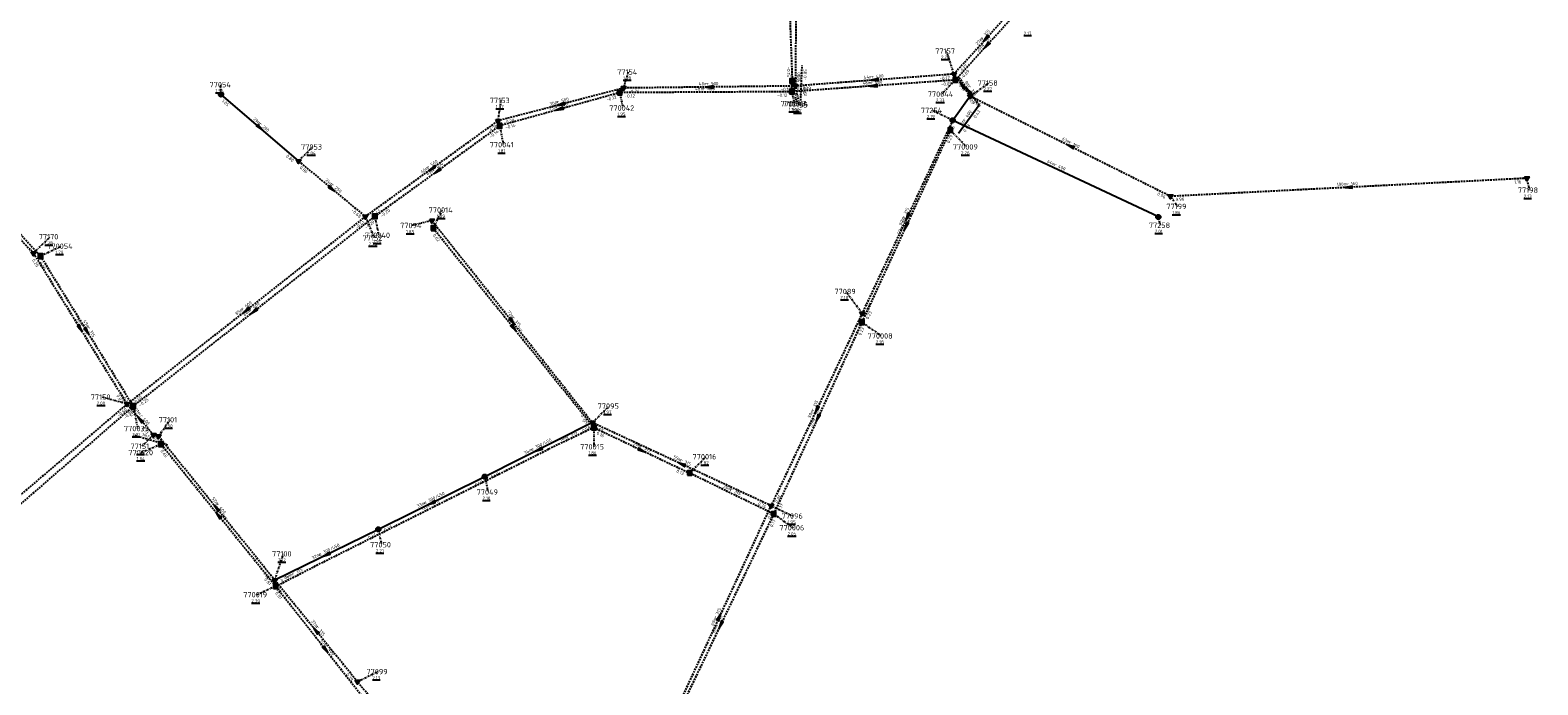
# Model space of a CAD drawing. Extents: x 188323 to 208361, y 565368 to 574910.
# Tile 255 of 256: x 202987 to 203408, y 573415 to 573598. Entities that reach past the tile are written whole.
import ezdxf

# ---------------------------------------------------------------- set-up
doc = ezdxf.new("R2010")
doc.units = 0
doc.linetypes.add('DASHDOT', pattern=[1, 0.5, -0.25, 0, -0.25])
doc.linetypes.add('DASHED', pattern=[0.75, 0.5, -0.25])
doc.layers.get('0').update_dxf_attribs({"linetype": 'CONTINUOUS'})
for name, color, linetype in [('RIO-AFM', 7, 'CONTINUOUS'), ('RIO-BOK', 7, 'CONTINUOUS'), ('RIO-DET', 7, 'CONTINUOUS'), ('RIO-KNP', 7, 'CONTINUOUS'), ('RIO-KNR', 7, 'CONTINUOUS'), ('RIO-LAG_0B', 7, 'CONTINUOUS'), ('RIO-LAG_1B', 7, 'DASHED'), ('RIO-LAG_2B', 7, 'DASHED'), ('RIO-LEN', 7, 'CONTINUOUS'), ('RIO-MVD', 1, 'CONTINUOUS'), ('RIO-VRB', 6, 'DASHDOT'), ('RIO-VRH', 7, 'CONTINUOUS')]:
    doc.layers.add(name, color=color, linetype=linetype)
doc.styles.add('RIO-TXT', font='isocp.shx')

# ---------------------------------------------------------------- blocks, each defined once
blk = doc.blocks.new('L_VHR')
blk.add_lwpolyline([(-0.5, 0), (0.5, 0), (-0.5, 0.15), (-0.5, -0.15), (0.5, 0)])
blk = doc.blocks.new('K_IPR')
blk.add_lwpolyline([(-0.5, -0.5), (0.5, -0.5), (0.5, 0.5), (-0.5, 0.5)], close=True)
blk.add_solid([(-0.5, 0.5), (0.5, 0.5), (-0.5, -0.5), (0.5, -0.5)])
at = {"style": 'RIO-TXT', "flags": 1}
blk.add_attdef('KNOOPNAAM', (2, 2), '', height=1, dxfattribs=at)
blk = doc.blocks.new('K_FIC')
blk.add_circle((0, 0), 0.0625)
at = {"style": 'RIO-TXT', "flags": 1}
blk.add_attdef('KNOOPNAAM', (2, 2), '', height=1, dxfattribs=at)
blk = doc.blocks.new('K_IPG')
blk.add_circle((0, 0), 0.5)
for points in [[(0, 0), (-0.5, 0), (-0.433013, 0.25)], [(0, 0), (-0.433013, -0.25), (-0.5, 0)], [(0, 0), (-0.433013, 0.25), (-0.25, 0.433013)], [(0, 0), (-0.25, -0.433013), (-0.433013, -0.25)], [(0, 0), (-0.25, 0.433013), (0, 0.5)], [(0, 0), (0, -0.5), (-0.25, -0.433013)], [(0, 0), (0, 0.5), (0.25, 0.433013)], [(0, 0), (0.25, 0.433013), (0.433013, 0.25)], [(0, 0), (0.433013, 0.25), (0.5, 0)], [(0, 0), (0.5, 0), (0.433013, -0.25)], [(0, 0), (0.433013, -0.25), (0.25, -0.433013)], [(0, 0), (0.25, -0.433013), (0, -0.5)]]:
    blk.add_solid(points)
at = {"style": 'RIO-TXT', "flags": 1}
blk.add_attdef('KNOOPNAAM', (2, 2), '', height=1, dxfattribs=at)
blk = doc.blocks.new('K_IPD')
blk.add_lwpolyline([(-0.496027, 0.307994), (0.503973, 0.307994), (0.003973, -0.558031)], close=True)
blk.add_solid([(-0.496027, 0.307994), (0.503973, 0.307994), (0.003973, -0.558031)])
at = {"style": 'RIO-TXT', "flags": 1}
blk.add_attdef('KNOOPNAAM', (2, 2), '', height=1, dxfattribs=at)
blk = doc.blocks.new('1191_06______770043____770064_')
at = {"layer": 'RIO-LAG_1B'}
blk.add_line((0, 0), (0.399, 9.812), dxfattribs=at)
at = {"layer": 'RIO-AFM', "style": 'RIO-TXT'}
blk.add_text('r 400', height=0.9, rotation=87.6618, dxfattribs=at).set_placement((-0.3439, 3.8472))
at = {"layer": 'RIO-BOK', "style": 'RIO-TXT'}
for p in [(1.6313, 5.6581), (1.4557, 1.3417)]:
    blk.add_text('-0.85', height=0.9, rotation=87.6618, dxfattribs=at).set_placement(p)
at = {"layer": 'RIO-LEN', "style": 'RIO-TXT'}
blk.add_text('3m', height=0.9, rotation=87.6618, dxfattribs=at).set_placement((-0.4098, 2.2286))
blk = doc.blocks.new('1214_06______77101_____77151_')
at = {"layer": 'RIO-LAG_2B'}
blk.add_line((0, 0), (-9.434, 2.731), dxfattribs=at)
at = {"layer": 'RIO-AFM', "style": 'RIO-TXT'}
blk.add_text('r 400', height=0.9, rotation=343.8371, dxfattribs=at).set_placement((-5.6153, 2.1472))
at = {"layer": 'RIO-LEN', "style": 'RIO-TXT'}
blk.add_text('1m', height=0.9, rotation=343.8371, dxfattribs=at).set_placement((-7.1715, 2.5973))
blk = doc.blocks.new('1225_06______77158_____77157_')
at = {"layer": 'RIO-LAG_2B'}
blk.add_line((0, 0), (-5.776, 7.942), dxfattribs=at)
at = {"layer": 'RIO-VRH', "xscale": 2, "yscale": 2, "zscale": 2, "rotation": 126.0109}
blk.add_blockref('L_VHR', (-2.888, 3.971), dxfattribs=at)
at = {"layer": 'RIO-AFM', "style": 'RIO-TXT'}
blk.add_text('r 315', height=0.9, rotation=306.0109, dxfattribs=at).set_placement((-3.1182, 5.1392))
at = {"layer": 'RIO-BOK', "style": 'RIO-TXT'}
for s, p in [('-0.17', (-6.0844, 5.9864)), ('0.26', (-3.2249, 2.0567))]:
    blk.add_text(s, height=0.9, rotation=306.0109, dxfattribs=at).set_placement(p)
at = {"layer": 'RIO-LEN', "style": 'RIO-TXT'}
blk.add_text('8m', height=0.9, rotation=306.0109, dxfattribs=at).set_placement((-4.0714, 6.4491))
blk = doc.blocks.new('1226_06______77158_____77254_')
at = {"layer": 'RIO-LAG_0B'}
blk.add_line((0, 0), (-5.78, -7.941), dxfattribs=at)
at = {"layer": 'RIO-AFM', "style": 'RIO-TXT'}
blk.add_text('r 400', height=0.9, rotation=413.9265, dxfattribs=at).set_placement((-3.9311, -4.5491))
at = {"layer": 'RIO-BOK', "style": 'RIO-TXT'}
for p in [(-0.965, -3.7015), (-3.8244, -7.6325)]:
    blk.add_text('0.43', height=0.9, rotation=413.9265, dxfattribs=at).set_placement(p)
at = {"layer": 'RIO-LEN', "style": 'RIO-TXT'}
blk.add_text('8m', height=0.9, rotation=413.9265, dxfattribs=at).set_placement((-4.884, -5.8592))

msp = doc.modelspace()

# ---------------------------------------------------------------- linework, layer by layer
at = {"layer": 'RIO-LAG_0B'}
for p, q in [((203039.904, 573580.224), (203061.6, 573561.6)), ((203249.376, 573579.712), (203244.496, 573572.992)), ((203302, 573545.984), (203244.496, 573572.992)), ((203143.76, 573488.512), (203113.696, 573473.408)), ((203113.696, 573473.408), (203083.904, 573458.688)), ((203083.904, 573458.688), (203054.96, 573444.48))]:
    msp.add_line(p, q, dxfattribs=at)
at = {"layer": 'RIO-LAG_1B'}
for p, q in [((203262.832, 573603.584), (203245.248, 573584.256)), ((203245.248, 573584.256), (203199.504, 573580.992)), ((203199.504, 573580.992), (203199.616, 573583.936)), ((203151.392, 573580.736), (203117.824, 573571.456)), ((203199.504, 573580.992), (203151.392, 573580.736)), ((203117.824, 573571.456), (203082.928, 573546.176)), ((203243.808, 573570.304), (203219.104, 573516.608)), ((202973.632, 573552.32), (202989.456, 573535.04)), ((203082.928, 573546.176), (203015.376, 573493.12)), ((203099.264, 573542.848), (203144.144, 573487.168)), ((202989.456, 573535.04), (203015.376, 573493.12)), ((203219.104, 573516.608), (203194.432, 573462.976)), ((203015.376, 573493.12), (202950.464, 573436.736)), ((203144.144, 573487.168), (203131.344, 573481.024)), ((203144.144, 573487.168), (203170.928, 573474.432)), ((203055.216, 573442.752), (203023.104, 573482.496)), ((203066.656, 573448.64), (203131.344, 573481.024)), ((203194.432, 573462.976), (203170.928, 573474.432)), ((203194.432, 573462.976), (203164.864, 573401.216)), ((203055.216, 573442.752), (203066.656, 573448.64)), ((203055.216, 573442.752), (203083.056, 573407.424))]:
    msp.add_line(p, q, dxfattribs=at)
msp.add_lwpolyline([(203193.12, 573627.52), (203198.208, 573622.784), (203199.616, 573583.936)], dxfattribs=at)
at = {"layer": 'RIO-LAG_2B'}
for p, q in [((203200.784, 573620.288), (203200.496, 573582.592)), ((203262.768, 573605.696), (203244.864, 573585.92)), ((203244.864, 573585.92), (203200.496, 573582.592)), ((203249.376, 573579.712), (203244.864, 573585.92)), ((203152.464, 573582.016), (203117.376, 573572.864)), ((203200.496, 573582.592), (203152.464, 573582.016)), ((203305.392, 573551.744), (203249.376, 573579.712)), ((203080.288, 573546.112), (203117.376, 573572.864)), ((203244.496, 573572.992), (203219.168, 573519.04)), ((203061.6, 573561.6), (203080.288, 573546.112)), ((203404.992, 573556.8), (203305.392, 573551.744)), ((202971.616, 573552.32), (202987.504, 573535.872)), ((203080.288, 573546.112), (203013.648, 573493.696)), ((203098.896, 573544.96), (203143.76, 573488.512)), ((202987.504, 573535.872), (203013.648, 573493.696)), ((203219.168, 573519.04), (203193.728, 573465.28)), ((203013.648, 573493.696), (202948.832, 573438.464)), ((203021.056, 573485.12), (203013.648, 573493.696)), ((203193.728, 573465.28), (203143.76, 573488.512)), ((203022.432, 573484.736), (203021.056, 573485.12)), ((203054.96, 573444.48), (203022.432, 573484.736)), ((203164.832, 573403.008), (203193.728, 573465.28)), ((203078.064, 573416.128), (203054.96, 573444.48)), ((203084.768, 573407.936), (203078.064, 573416.128))]:
    msp.add_line(p, q, dxfattribs=at)
at = {"layer": 'RIO-VRB'}
for p, q in [((203244.86, 573585.92), (203242.7811, 573592.3282)), ((203152.47, 573581.99), (203153.8633, 573586.5194)), ((203199.62, 573583.92), (203200.8476, 573577.6523)), ((203245.25, 573584.27), (203241.347, 573580.3147)), ((203039.9, 573580.2), (203039.8997, 573582.975)), ((203151.4, 573580.73), (203152.2806, 573576.432)), ((203199.5, 573580.97), (203200.2071, 573577.6568)), ((203200.5, 573582.61), (203201.5541, 573577.3271)), ((203249.38, 573579.7), (203254.6409, 573583.4378)), ((203117.38, 573572.86), (203118.2606, 573578.558)), ((203244.5, 573573), (203238.7908, 573575.7762)), ((203117.82, 573571.46), (203118.8741, 573566.1771)), ((203243.81, 573570.29), (203248.3572, 573565.5698)), ((203061.6, 573561.6), (203065.4874, 573565.5624)), ((203404.99, 573556.8), (203405.6971, 573553.4868)), ((203305.39, 573551.76), (203307.4271, 573548.9307)), ((203080.29, 573546.09), (203082.709, 573540.1414)), ((203082.93, 573546.15), (203083.9841, 573540.8671)), ((203099.26, 573542.84), (203101.797, 573547.9353)), ((203302, 573546), (203302.5335, 573543.6716)), ((203098.89, 573544.98), (203093.1821, 573543.6002)), ((202987.5, 573535.87), (202992.1534, 573540.4753)), ((202989.45, 573535.04), (202995.1586, 573537.818)), ((203219.16, 573519.05), (203214.611, 573525.1687)), ((203219.1, 573516.59), (203224.5194, 573512.7419)), ((203013.65, 573493.72), (203006.6821, 573495.6465)), ((203015.38, 573493.13), (203016.6076, 573486.8623)), ((203143.76, 573488.53), (203148.4134, 573493.1353)), ((203022.43, 573484.72), (203025.6918, 573489.308)), ((203144.15, 573487.14), (203144.1529, 573481.765)), ((203021.05, 573485.12), (203017.7894, 573481.931)), ((203023.11, 573482.49), (203017.85, 573480.1506)), ((203170.93, 573474.4), (203175.5834, 573479.0053)), ((203113.7, 573473.4), (203114.5806, 573469.102)), ((203193.72, 573465.28), (203199.8469, 573462.4422)), ((203194.44, 573463), (203199.8594, 573459.1519)), ((203083.9, 573458.7), (203084.7806, 573454.402)), ((203054.96, 573444.51), (203057.379, 573451.8586)), ((203055.22, 573442.78), (203049.96, 573440.4406)), ((203078.06, 573416.15), (203083.7686, 573418.928))]:
    msp.add_line(p, q, dxfattribs=at)

# ---------------------------------------------------------------- block references
at = {"layer": 'RIO-DET'}
for name, p in [('1191_06______770043____770064_', (203202, 573578.496)), ('1225_06______77158_____77157_', (203251.872, 573577.216)), ('1226_06______77158_____77254_', (203251.872, 573577.216)), ('1214_06______77101_____77151_', (203024.928, 573482.24))]:
    msp.add_blockref(name, p, dxfattribs=at)
at = {"layer": 'RIO-KNP', "xscale": 1.25, "yscale": 1.25, "zscale": 1.25}
for name, p in [('K_IPR', (203199.616, 573583.936)), ('K_IPD', (203244.864, 573585.92)), ('K_IPR', (203245.248, 573584.256)), ('K_IPG', (203039.904, 573580.224)), ('K_IPR', (203151.392, 573580.736)), ('K_IPD', (203152.464, 573582.016)), ('K_IPR', (203199.504, 573580.992)), ('K_IPD', (203200.496, 573582.592)), ('K_IPD', (203249.376, 573579.712)), ('K_IPD', (203117.376, 573572.864)), ('K_IPR', (203117.824, 573571.456)), ('K_IPG', (203244.496, 573572.992)), ('K_IPR', (203243.808, 573570.304)), ('K_IPD', (203061.6, 573561.6)), ('K_IPD', (203404.992, 573556.8)), ('K_IPD', (203305.392, 573551.744)), ('K_IPD', (203080.288, 573546.112)), ('K_IPR', (203082.928, 573546.176)), ('K_IPG', (203302, 573545.984)), ('K_IPD', (203098.896, 573544.96)), ('K_IPR', (203099.264, 573542.848)), ('K_IPD', (202987.504, 573535.872)), ('K_IPR', (202989.456, 573535.04)), ('K_IPR', (203219.104, 573516.608)), ('K_IPD', (203219.168, 573519.04)), ('K_IPD', (203013.648, 573493.696)), ('K_IPR', (203015.376, 573493.12)), ('K_IPD', (203143.76, 573488.512)), ('K_IPR', (203144.144, 573487.168)), ('K_IPD', (203021.056, 573485.12)), ('K_IPD', (203022.432, 573484.736)), ('K_IPR', (203023.104, 573482.496)), ('K_FIC', (203131.344, 573481.024)), ('K_IPG', (203113.696, 573473.408)), ('K_IPR', (203170.928, 573474.432)), ('K_IPD', (203193.728, 573465.28)), ('K_IPR', (203194.432, 573462.976)), ('K_IPG', (203083.904, 573458.688)), ('K_IPD', (203054.96, 573444.48)), ('K_FIC', (203066.656, 573448.64)), ('K_IPR', (203055.216, 573442.752)), ('K_IPD', (203078.064, 573416.128))]:
    msp.add_blockref(name, p, dxfattribs=at)
at = {"layer": 'RIO-VRH', "xscale": 2, "yscale": 2, "zscale": 2}
for p, rotation in [((203253.815, 573595.81), 227.8356), ((203254.04, 573593.92), 227.6654), ((203222.68, 573584.265), 184.2669), ((203247.12, 573582.81), 126.0109), ((203176.485, 573582.3), 180.7395), ((203222.375, 573582.62), 184.1252), ((203134.61, 573576.095), 195.431), ((203134.925, 573577.425), 194.5828), ((203050.75, 573570.9), 319.4028), ((203277.385, 573565.73), 153.4908), ((203098.835, 573559.475), 215.8166), ((203100.375, 573558.805), 215.9544), ((203070.945, 573553.845), 320.3162), ((203355.19, 573554.28), 182.8965), ((203231.83, 573546.025), 244.8343), ((203231.455, 573543.44), 245.2839), ((203046.97, 573519.905), 218.1587), ((203049.155, 573519.64), 218.1245), ((203121.325, 573516.755), 308.4851), ((203000.575, 573514.795), 301.8215), ((203002.415, 573514.085), 301.7512), ((203121.705, 573514.99), 308.8713), ((203206.44, 573492.165), 244.6734), ((203017.35, 573489.42), 130.7158), ((203206.77, 573489.795), 245.2834), ((203128.73, 573480.965), 206.7146), ((203157.54, 573480.77), 334.5608), ((203168.74, 573476.905), 155.0466), ((203098.8, 573466.05), 206.254), ((203038.695, 573464.615), 128.9781), ((203039.165, 573462.635), 128.9646), ((203069.43, 573451.605), 206.1172), ((203179.28, 573434.15), 65.1087), ((203179.65, 573432.105), 244.4122), ((203066.51, 573430.33), 129.1689), ((203069.135, 573425.09), 308.1939)]:
    msp.add_blockref('L_VHR', p, dxfattribs=dict(at, rotation=rotation))

# ---------------------------------------------------------------- texts
at = {"layer": 'RIO-AFM', "style": 'RIO-TXT'}
for s, rotation, p in [('r 315', 407.8356, (203252.8944, 573595.5501)), ('r 315', 407.6654, (203253.1189, 573593.6628)), ('r 500', 360.7395, (203175.6682, 573582.8042)), ('r 400', 364.1252, (203221.5294, 573583.0744)), ('r 400', 364.2669, (203221.8336, 573584.7169)), ('r 400', 360.2859, (203174.6369, 573581.3607)), ('r 400', 375.431, (203133.6931, 573576.3715)), ('r 500', 374.5828, (203134.0121, 573577.7154)), ('r 200', 319.4028, (203050.4656, 573571.8136)), ('r 160', 333.4908, (203276.8918, 573566.5564)), ('r 500', 35.8166, (203097.8854, 573559.4062)), ('r 400', 395.9543, (203099.4177, 573558.7445)), ('r 400', 334.8494, (203272.7372, 573560.3149)), ('r 250', 320.3162, (203070.6452, 573554.7528)), ('r 160', 362.8965, (203354.6234, 573554.7833)), ('r 315', 425.2839, (203230.6455, 573542.9204)), ('r 315', 424.8343, (203231.0162, 573545.5117)), ('r 600', 398.1587, (203046.0075, 573519.818)), ('r 400', 398.1245, (203048.1922, 573519.5538)), ('r 315', 308.4851, (203121.2296, 573517.7145)), ('r 315', 308.8713, (203121.603, 573515.9487)), ('r 315', 301.8215, (203000.5854, 573515.7555)), ('r 315', 301.7512, (203002.4265, 573515.0455)), ('r 315', 424.6734, (203205.6248, 573491.654)), ('r 315', 425.2834, (203205.9605, 573489.2753)), ('r 400', 310.7158, (203017.2027, 573490.3625)), ('e 300/450', 386.7146, (203126.8121, 573480.57)), ('r 315', 385.4417, (203136.8014, 573484.2018)), ('r 315', 334.5608, (203157.0265, 573481.5778)), ('r 315', 335.0466, (203168.2235, 573477.7156)), ('r 315', 334.1339, (203182.1774, 573469.5104)), ('r 400', 308.9781, (203038.5862, 573465.5697)), ('e 300/450', 386.254, (203096.8793, 573465.6705)), ('r 315', 26.6119, (203098.0518, 573464.9242)), ('r 315', 308.9646, (203039.0562, 573463.5897)), ('e 300/450', 386.1172, (203067.5084, 573451.2297)), ('r 315', 27.1011, (203059.9862, 573445.7811)), ('r 315', 65.1087, (203178.4856, 573433.6256)), ('r 315', 424.4122, (203178.83, 573431.5991)), ('r 315', 309.1689, (203066.3945, 573431.2811)), ('r 400', 308.1939, (203069.0376, 573426.0448))]:
    msp.add_text(s, height=0.9, rotation=rotation, dxfattribs=at).set_placement(p)
at = {"layer": 'RIO-BOK', "style": 'RIO-TXT'}
for s, rotation, p in [('-0.15', 272.1005, (203198.0933, 573587.9672)), ('-0.17', 407.8356, (203246.8373, 573586.0192)), ('0.50', 449.5499, (203201.9099, 573583.9999)), ('-0.17', 364.2669, (203240.874, 573584.2444)), ('-0.09', 364.1252, (203241.2592, 573582.605)), ('-0.09', 407.6654, (203247.2275, 573584.3633)), ('-0.12', 375.431, (203147.8158, 573578.3084)), ('-0.24', 374.5828, (203148.8498, 573579.6225)), ('-0.12', 360.2859, (203152.8076, 573579.3379)), ('-0.24', 360.7395, (203153.8886, 573580.6091)), ('-0.12', 360.2859, (203195.407, 573579.5775)), ('-0.19', 360.7395, (203196.4187, 573581.1851)), ('-0.12', 364.1252, (203200.9977, 573579.6753)), ('-0.19', 364.2669, (203202.0009, 573581.319)), ('1.05', 319.4028, (203040.0529, 573578.2262)), ('0.85', 333.4908, (203250.0088, 573577.8228)), ('-0.28', 35.8166, (203114.8741, 573569.3248)), ('-0.28', 374.5828, (203119.0878, 573571.8587)), ('-0.14', 375.431, (203119.5425, 573570.4841)), ('1.06', 424.8343, (203244.2215, 573569.1976)), ('-0.14', 395.9543, (203115.309, 573567.9394)), ('0.29', 425.2839, (203243.5618, 573566.4857)), ('0.80', 319.4028, (203057.9963, 573562.8659)), ('0.80', 320.3162, (203061.7844, 573559.6289)), ('1.16', 362.8965, (203401.5024, 573555.2828)), ('0.96', 333.4908, (203301.5967, 573552.1296)), ('0.96', 362.8965, (203306.8596, 573550.4335)), ('-0.68', 320.3162, (203076.2493, 573547.6406)), ('-0.41', 35.8166, (203082.2444, 573545.774)), ('-0.20', 395.9543, (203084.8853, 573545.84)), ('-0.41', 398.1587, (203077.8999, 573542.4961)), ('-0.20', 398.1245, (203080.5372, 573542.558)), ('0.67', 308.4851, (203098.6663, 573543.0129)), ('0.62', 308.8713, (203099.0496, 573540.8715)), ('0.29', 312.4792, (202986.0225, 573536.7292)), ('0.20', 301.8215, (202987.0495, 573533.9422)), ('0.29', 301.7512, (202988.9972, 573533.1127)), ('0.94', 424.8343, (203221.0218, 573519.723)), ('0.94', 424.6734, (203218.871, 573515.2485)), ('0.23', 425.2839, (203220.9565, 573517.2776)), ('0.23', 425.2834, (203218.8518, 573512.7855)), ('0.02', 301.8215, (203010.6083, 573496.0226)), ('-0.26', 301.7512, (203012.0564, 573495.8954)), ('-0.60', 398.1587, (203015.6158, 573493.4854)), ('-0.25', 398.1245, (203017.3457, 573492.8942)), ('-0.60', 400.4491, (203011.4053, 573490.0337)), ('-0.25', 400.9838, (203013.1698, 573489.4236)), ('0.12', 310.7158, (203013.503, 573491.7457)), ('0.55', 308.4851, (203140.483, 573490.4726)), ('0.13', 310.7158, (203017.6707, 573486.9085)), ('0.58', 386.7146, (203141.2007, 573485.6958)), ('0.16', 308.8713, (203140.8597, 573489.0602)), ('0.55', 335.0466, (203144.4396, 573486.6705)), ('0.04', 308.9781, (203022.2232, 573482.7511)), ('0.16', 334.5608, (203144.8138, 573485.2749)), ('0.60', 308.9646, (203022.9028, 573480.5211)), ('0.49', 386.7146, (203115.5801, 573472.78)), ('0.13', 334.5608, (203167.1206, 573474.6802)), ('0.49', 386.254, (203111.1185, 573470.5865)), ('0.74', 335.0466, (203189.9161, 573465.5421)), ('0.81', 424.6734, (203195.5837, 573465.9477)), ('0.17', 425.2834, (203196.2965, 573463.6875)), ('0.81', 65.1087, (203193.4919, 573461.4611)), ('0.17', 424.4122, (203194.1286, 573459.2025)), ('0.41', 386.1172, (203081.3119, 573455.892)), ('0.41', 386.254, (203085.7751, 573458.0649)), ('0.28', 308.9781, (203051.6561, 573446.4165)), ('0.81', 308.9646, (203051.9162, 573444.6871)), ('0.33', 386.1172, (203056.8336, 573443.8704)), ('0.28', 309.1689, (203054.7598, 573442.5404)), ('0.81', 308.1939, (203054.9863, 573440.8141)), ('0.39', 309.1689, (203074.7427, 573418.039))]:
    msp.add_text(s, height=0.9, rotation=rotation, dxfattribs=at).set_placement(p)
at = {"layer": 'RIO-KNR', "style": 'RIO-TXT'}
for s, p in [('77157', (203239.5936, 573591.5782)), ('77054', (203036.7122, 573582.225)), ('77154', (203150.6758, 573585.7694)), ('77158', (203251.4534, 573582.6878)), ('770044', (203237.522, 573579.5647)), ('77153', (203115.0731, 573577.808)), ('770042', (203148.4556, 573575.682)), ('770043', (203196.3821, 573576.9068)), ('770064', (203197.0226, 573576.9023)), ('77155', (203198.3666, 573576.5771)), ('77254', (203235.6033, 573575.0262)), ('770041', (203115.0491, 573565.4271)), ('77053', (203062.2999, 573564.8124)), ('770009', (203244.5322, 573564.8198)), ('77198', (203402.5096, 573552.7368)), ('770014', (203097.972, 573547.1853)), ('77199', (203304.2396, 573548.1807)), ('770040', (203080.1591, 573540.1171)), ('77094', (203089.9946, 573542.8502)), ('77258', (203299.346, 573542.9216)), ('77170', (202988.9659, 573539.7253)), ('770054', (202991.3336, 573537.068)), ('77152', (203079.5215, 573539.3914)), ('77089', (203211.4235, 573524.4187)), ('770008', (203220.6944, 573511.9919)), ('77150', (203003.4946, 573494.8965)), ('77095', (203145.2259, 573492.3853)), ('770039', (203012.7826, 573486.1123)), ('77101', (203022.5043, 573488.558)), ('77151', (203014.6019, 573481.181)), ('770015', (203140.3279, 573481.015)), ('770020', (203014.025, 573479.4006)), ('770016', (203171.7584, 573478.2553)), ('77049', (203111.3931, 573468.352)), ('77096', (203196.6594, 573461.6922)), ('770006', (203196.0344, 573458.4019)), ('77050', (203081.5931, 573453.652)), ('77100', (203054.1915, 573451.1086)), ('770019', (203046.135, 573439.6906)), ('77099', (203080.5811, 573418.178))]:
    msp.add_text(s, height=1.5, dxfattribs=at).set_placement(p)
at = {"layer": 'RIO-LEN', "style": 'RIO-TXT'}
for s, rotation, p in [('27m', 407.8356, (203251.4457, 573593.948)), ('26m', 407.6654, (203251.6653, 573592.065)), ('48m', 360.7395, (203173.5084, 573582.775)), ('46m', 364.1252, (203219.3751, 573582.9176)), ('44m', 364.2669, (203219.6797, 573584.5548)), ('48m', 360.2859, (203172.4769, 573581.3485)), ('35m', 375.431, (203131.6113, 573575.7954)), ('36m', 374.5828, (203131.922, 573577.1702)), ('29m', 319.4028, (203048.8247, 573573.2183)), ('63m', 333.4908, (203274.9583, 573567.5194)), ('46m', 35.8166, (203096.1339, 573558.1421)), ('43m', 395.9543, (203097.67, 573557.475)), ('64m', 334.8494, (203270.7814, 573561.2317)), ('24m', 320.3162, (203068.9822, 573556.1312)), ('100m', 362.8965, (203351.9269, 573554.6451)), ('60m', 424.8343, (203230.0991, 573543.556)), ('59m', 425.2839, (203229.7438, 573540.9576)), ('85m', 398.1587, (203044.31, 573518.4823)), ('50m', 301.8215, (202999.4455, 573517.5902)), ('49m', 301.7512, (203001.2888, 573516.8816)), ('86m', 398.1245, (203046.4939, 573518.2191)), ('72m', 308.4851, (203119.8845, 573519.4045)), ('72m', 308.8713, (203120.2465, 573517.6296)), ('11m', 310.7158, (203015.7928, 573491.9989)), ('59m', 424.6734, (203204.7023, 573489.701)), ('59m', 425.2834, (203205.0588, 573487.3125)), ('14m', 385.4417, (203134.8515, 573483.2726)), ('30m', 334.5608, (203155.0754, 573482.5045)), ('34m', 386.7146, (203124.8833, 573479.5977)), ('55m', 335.0466, (203166.2646, 573478.6257)), ('26m', 334.1339, (203180.2333, 573470.4516)), ('52m', 308.9781, (203037.2266, 573467.2481)), ('51m', 308.9646, (203037.697, 573465.2684)), ('33m', 386.254, (203094.9427, 573464.7137)), ('72m', 26.6119, (203096.1207, 573463.9565)), ('32m', 386.1172, (203065.5696, 573450.2775)), ('13m', 27.1011, (203058.0634, 573444.797)), ('37m', 309.1689, (203065.0293, 573432.955)), ('69m', 65.1087, (203177.5767, 573431.6662)), ('69m', 424.4122, (203177.8985, 573429.6502)), ('45m', 308.1939, (203067.7011, 573427.7417))]:
    msp.add_text(s, height=0.9, rotation=rotation, dxfattribs=at).set_placement(p)
at = {"layer": 'RIO-MVD', "style": 'RIO-TXT'}
for s, p in [('%%U2.17', (203264.3369, 573596.8586)), ('%%U2.28', (203241.2511, 573590.1782)), ('%%U1.98', (203152.3333, 573584.3694)), ('%%U1.96', (203038.3697, 573580.825)), ('%%U2.27', (203253.1109, 573581.2878)), ('%%U1.87', (203116.7306, 573576.408)), ('%%U1.95', (203150.7506, 573574.282)), ('%%U1.90', (203198.6771, 573575.5068)), ('%%U2.00', (203199.3176, 573575.5023)), ('%%U1.97', (203200.0241, 573575.1771)), ('%%U2.33', (203239.817, 573578.1647)), ('%%U2.19', (203237.2608, 573573.6262)), ('%%U2.04', (203063.9574, 573563.4124)), ('%%U1.81', (203117.3441, 573564.0271)), ('%%U2.26', (203246.8272, 573563.4198)), ('%%U2.13', (203404.1671, 573551.3368)), ('%%U1.89', (203100.267, 573545.7853)), ('%%U1.86', (203305.8971, 573546.7807)), ('%%U1.85', (203091.6521, 573541.4502)), ('%%U2.01', (203301.0035, 573541.5216)), ('%%U1.79', (202990.6234, 573538.3253)), ('%%U2.28', (203081.179, 573537.9914)), ('%%U1.90', (203082.4541, 573538.7171)), ('%%U1.78', (202993.6286, 573535.668)), ('%%U2.18', (203213.081, 573523.0187)), ('%%U2.18', (203222.9894, 573510.5919)), ('%%U2.00', (203005.1521, 573493.4965)), ('%%U1.97', (203146.8834, 573490.9853)), ('%%U1.90', (203024.1618, 573487.158)), ('%%U2.01', (203015.0776, 573484.7123)), ('%%U1.94', (203016.2594, 573479.781)), ('%%U1.84', (203016.32, 573478.0006)), ('%%U1.86', (203142.6229, 573479.615)), ('%%U1.82', (203174.0534, 573476.8553)), ('%%U2.10', (203113.0506, 573466.952)), ('%%U2.05', (203198.3294, 573457.0019)), ('%%U1.95', (203198.3169, 573460.2922)), ('%%U2.21', (203083.2506, 573452.252)), ('%%U2.12', (203055.849, 573449.7086)), ('%%U2.30', (203048.43, 573438.2906)), ('%%U2.13', (203082.2386, 573416.778))]:
    msp.add_text(s, height=0.9, dxfattribs=at).set_placement(p)

doc.saveas('drawing.dxf')
